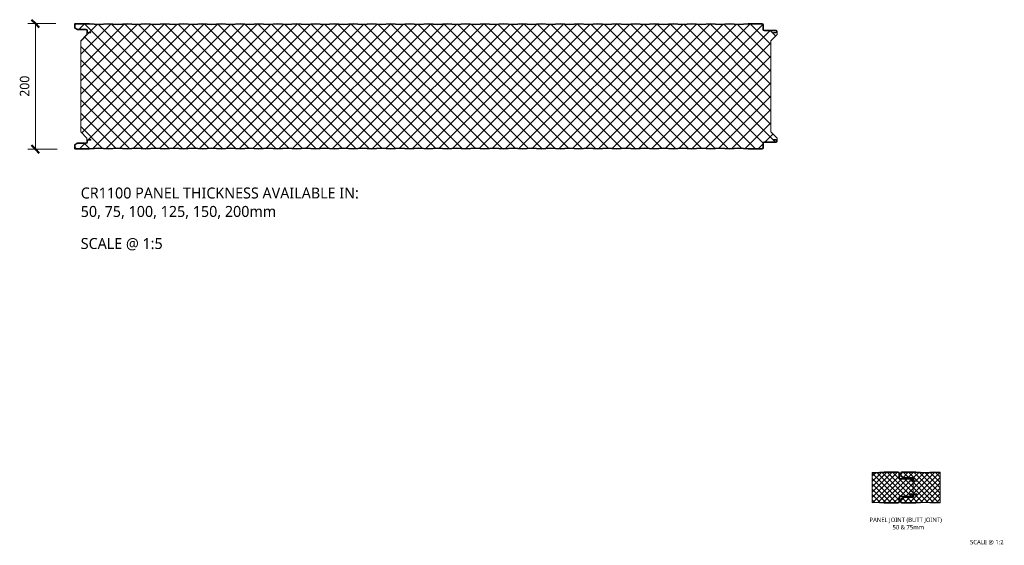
# Model space of a CAD drawing. Header units: millimetres. Extents: x 196 to 3485, y -270 to 1649.
# Tile 1 of 11: x 196 to 1765, y -270 to 568. Entities that reach past the tile are written whole.
import ezdxf

# ---------------------------------------------------------------- set-up
doc = ezdxf.new("R2010")
doc.units = ezdxf.units.MM
for name, color, linetype, lineweight in [('A-ANNO-DIMS', 211, 'Continuous', 9), ('A-ANNO-DIMS-5', 211, 'Continuous', 9), ('A-DETL-GENF', 92, 'Continuous', 13), ('G-ANNO-TEXT', 231, 'Continuous', 9)]:
    doc.layers.add(name, color=color, linetype=linetype, lineweight=lineweight)
doc.styles.add('Yu Gothic', font='Yu Gothic.ttf', dxfattribs={"height": 15})
doc.styles.add('Yu Gothic_1', font='Yu Gothic.ttf', dxfattribs={"height": 17.5})
doc.styles.add('Yu Gothic_2', font='Yu Gothic.ttf', dxfattribs={"height": 7})
doc.dimstyles.new('Diagonal', dxfattribs={"dimscale": 304.8, "dimtxt": 17.413553, "dimasz": 0.04101, "dimexe": 0.03937, "dimexo": 0.024606, "dimgap": 0.024606, "dimtad": 1, "dimdec": 0, "dimzin": 0, "dimdsep": 46, "dimtxsty": 'Yu Gothic', "dimblk1": 'OBLIQUE', "dimblk2": 'OBLIQUE', "dimsah": 1, "dimcen": 0.09, "dimazin": 0, "dimtfac": 1, "dimtdec": 4, "dimtix": 1, "dimtmove": 0, "dimatfit": 3, "dimfxl": 1, "dimtvp": 1, "dimtfill": 1, "dimtolj": 1, "dimtzin": 0, "dimarcsym": 2})
pattern_1 = [(45, (-186.326, 203.047), (-4.24264, 4.24264), []), (135, (-186.326, 203.047), (-4.24264, -4.24264), [])]

# ---------------------------------------------------------------- blocks, each defined once
blk = doc.blocks.new('CR 1100 - SATINLINE - SATINLINE - CR 1100 200mm - SATINLINE - SATINLINE-4331298-15 PANEL SIZE AND PROFILE Copy 1 Copy 2 Copy 1 Copy 1 Copy 2 Copy 1 Copy 1 Copy 1 Copy 3')
at = {"layer": 'A-DETL-GENF'}
h = blk.add_hatch(color=256, dxfattribs=at)
h.paths.add_polyline_path([(624, 0), (639, 1), (654, 0), (669, 1), (684, 0), (699, 1), (714, 0), (729, 1), (744, 0), (759, 1), (774, 0), (789, 1), (804, 0), (819, 1), (834, 0), (849, 1), (864, 0), (879, 1), (894, 0), (909, 1), (924, 0), (939, 1), (954, 0), (969, 1), (984, 0), (999.3, 1), (1014, 0), (1029, 1), (1044, 0), (1059, 1), (1073.9, 0), (1096.2, 0), (1096.7, 0.1), (1097.1, 0.2), (1097.5, 0.5), (1097.8, 0.9), (1097.9, 1.3), (1098, 1.8), (1098, 9.6), (1098.2, 9.9), (1098.4, 10.1), (1098.6, 10.3), (1098.9, 10.5), (1099.2, 10.5), (1118.2, 10.5), (1118.7, 10.6), (1119.1, 10.7), (1119.5, 11), (1119.8, 11.4), (1119.9, 11.8), (1120, 12.3), (1120, 13.2), (1119.9, 13.7), (1119.8, 14.1), (1119.3, 14.6), (1119.1, 14.8), (1118.7, 14.9), (1118.2, 15), (1114, 15), (1114, 14), (1118.4, 14), (1118.8, 13.8), (1119, 13.4), (1119, 13.2), (1119, 12.1), (1118.8, 11.7), (1118.4, 11.5), (1118.2, 11.5), (1099.2, 11.5), (1098.6, 11.4), (1098.1, 11.2), (1097.6, 10.9), (1097.3, 10.4), (1097.1, 9.9), (1097, 9.3), (1097, 1.6), (1096.8, 1.2), (1096.4, 1), (1096.2, 1), (1073.9, 1), (1059, 2), (1044, 1), (1029, 2), (1014, 1), (999, 2), (984, 1), (969, 2), (954, 1), (939, 2), (924, 1), (909, 2), (894, 1), (879, 2), (864, 1), (849, 2), (834, 1), (819, 2), (804, 1), (789, 2), (774, 1), (759, 2), (744, 1), (729, 2), (714, 1), (699, 2), (684, 1), (669, 2), (654, 1), (639, 2), (624, 1), (609, 2), (594, 1), (579, 2), (564, 1), (549, 2), (534, 1), (519, 2), (504, 1), (489, 2), (474, 1), (459, 2), (444, 1), (429, 2), (414, 1), (399, 2), (384, 1), (369, 2), (354, 1), (339, 2), (324, 1), (309, 2), (294, 1), (279, 2), (264, 1), (249, 2), (234, 1), (219, 2), (204, 1), (189, 2), (174, 1), (159, 2), (144, 1), (129, 2), (114, 1), (99, 2), (84, 1), (69, 2), (54, 1), (39, 2), (24.1, 1), (1.5, 1.1), (1.2, 1.3), (1, 1.6), (1, 1.8), (1, 6.2), (1.2, 6.5), (1.4, 6.7), (5.5, 9), (18.8, 9), (19.4, 9.1), (19.9, 9.3), (20.4, 9.6), (20.7, 10.1), (20.9, 10.6), (21, 11.2), (21, 13.4), (21.2, 13.8), (21.6, 14), (21.8, 14), (26, 14), (26, 15), (21.8, 15), (21.3, 14.9), (20.9, 14.8), (20.5, 14.5), (20.2, 14.1), (20.1, 13.7), (20, 13.2), (20, 10.9), (19.8, 10.6), (19.6, 10.4), (19.4, 10.2), (19.1, 10), (18.8, 10), (5.7, 10), (5.2, 9.9), (4.8, 9.8), (0.9, 7.5), (0.5, 7.2), (0.2, 6.9), (0.1, 6.4), (0, 5.6), (0, 1.4), (0.2, 1), (0.4, 0.6), (0.7, 0.3), (1.1, 0.1), (1.5, 0), (1.9, 0), (24.1, 0), (39, 1), (54, 0), (69, 1), (84, 0), (99, 1), (114, 0), (129, 1), (144, 0), (159, 1), (174, 0), (189, 1), (204, 0), (219, 1), (234, 0), (249, 1), (264, 0), (279, 1), (294, 0), (309, 1), (324, 0), (339, 1), (354, 0), (369, 1), (384, 0), (399, 1), (414, 0), (429, 1), (444, 0), (459, 1), (474, 0), (489, 1), (504, 0), (519, 1), (534, 0), (549, 1), (564, 0), (579, 1), (594, 0), (609, 1)])
h.paths.add_polyline_path([(1118.2, 185), (1118.7, 185.1), (1119.1, 185.2), (1119.5, 185.5), (1119.8, 186.1), (1119.9, 186.3), (1120, 186.8), (1120, 187.7), (1119.9, 188.2), (1119.8, 188.6), (1119.5, 189), (1119.1, 189.3), (1118.7, 189.4), (1118.2, 189.5), (1098.9, 189.5), (1098.6, 189.7), (1098.4, 189.9), (1098.2, 190.1), (1098, 190.4), (1098, 190.7), (1098, 198.2), (1097.9, 198.7), (1097.8, 199.1), (1097.5, 199.5), (1097.1, 199.8), (1096.7, 199.9), (1096.2, 200), (1073.9, 200), (1059, 199), (1044, 200), (1029, 199), (1014, 200), (999, 199), (984, 200), (969, 199), (954, 200), (939, 199), (924, 200), (909, 199), (894, 200), (879, 199), (864, 200), (849, 199), (834, 200), (819, 199), (804, 200), (789, 199), (774, 200), (759, 199), (744, 200), (729, 199), (714, 200), (699, 199), (684, 200), (669, 199), (654, 200), (639, 199), (624, 200), (609, 199), (594, 200), (579, 199), (564, 200), (549, 199), (534, 200), (519, 199), (504, 200), (489, 199), (474, 200), (459, 199), (444, 200), (429, 199), (414, 200), (399, 199), (384, 200), (369, 199), (354, 200), (339, 199), (324, 200), (309, 199), (294, 200), (279, 199), (264, 200), (249, 199), (234, 200), (219, 199), (204, 200), (189, 199), (174, 200), (159, 199), (144, 200), (129, 199), (114, 200), (99, 199), (84, 200), (69, 199), (54, 200), (39, 199), (24.1, 200), (1.5, 200), (1.1, 199.9), (0.7, 199.7), (0.4, 199.4), (0.2, 199), (0, 198.6), (0, 198.2), (0, 194), (0.1, 193.6), (0.2, 193.1), (0.5, 192.8), (0.9, 192.5), (4.8, 190.2), (5.2, 190.1), (5.7, 190), (19.1, 190), (19.4, 189.8), (19.6, 189.6), (19.8, 189.4), (20, 189.1), (20, 188.8), (20, 186.8), (20.1, 186.3), (20.2, 185.9), (20.5, 185.5), (20.9, 185.2), (21.3, 185.1), (21.8, 185), (26, 185), (26, 186), (21.6, 186), (21.2, 186.2), (21, 186.6), (21, 186.8), (21, 188.8), (20.9, 189.4), (20.7, 189.9), (20.4, 190.4), (19.9, 190.7), (19.4, 190.9), (18.8, 191), (5.5, 191), (1.2, 193.5), (1, 193.8), (1, 194), (1, 198.4), (1.2, 198.7), (1.5, 198.9), (1.9, 199), (24.1, 199), (39, 198), (54, 199), (69, 198), (84, 199), (99, 198), (114, 199), (129, 198), (144, 199), (159, 198), (174, 199), (189, 198), (204, 199), (219, 198), (234, 199), (249, 198), (264, 199), (279, 198), (294, 199), (309, 198), (324, 199), (339, 198), (354, 199), (369, 198), (384, 199), (399, 198), (414, 199), (429, 198), (444, 199), (459, 198), (474, 199), (489, 198), (504, 199), (519, 198), (534, 199), (549, 198), (564, 199), (579, 198), (594, 199), (609, 198), (624, 199), (639, 198), (654, 199), (669, 198), (684, 199), (699, 198), (714, 199), (729, 198), (744, 199), (759, 198), (774, 199), (789, 198), (804, 199), (819, 198), (834, 199), (849, 198), (864, 199), (879, 198), (894, 199), (909, 198), (924, 199), (939, 198), (954, 199), (969, 198), (984, 199), (999.3, 198), (1014, 199), (1029, 198), (1044, 199), (1059, 198), (1073.9, 199), (1096.4, 199), (1096.8, 198.8), (1097, 198.4), (1097, 198.2), (1097, 190.7), (1097.1, 190.1), (1097.3, 189.6), (1097.6, 189.1), (1098.1, 188.8), (1098.6, 188.6), (1099.2, 188.5), (1118.4, 188.5), (1118.8, 188.3), (1119, 187.9), (1119, 187.7), (1119, 186.6), (1118.8, 186.2), (1118.4, 186), (1118.2, 186), (1114, 186), (1114, 185)])
h = blk.add_hatch(dxfattribs=at)
h.set_pattern_fill('FP_6', color=256, style=0, pattern_type=2)
h.set_pattern_definition([(45, (-283.583, -361.559), (-10.6066, 10.6066), []), (135, (-283.583, -361.559), (-10.6066, -10.6066), [])])
h.paths.add_polyline_path([(144, 1), (159, 2), (174.1, 1), (189, 2), (204.2, 1), (219, 2), (234.2, 1), (249, 2), (264.1, 1), (279, 2), (294.1, 1), (309, 2), (324.1, 1), (339, 2), (354.2, 1), (369, 2), (384.1, 1), (399, 2), (414.1, 1), (429, 2), (444.2, 1), (459, 2), (474.2, 1), (489, 2), (504.1, 1), (519, 2), (534.2, 1), (549, 2), (564.2, 1), (579, 2), (594.2, 1), (609, 2), (624.1, 1), (639, 2), (654.2, 1), (669, 2), (684.1, 1), (699, 2), (714.1, 1), (729, 2), (744.1, 1), (759, 2), (774.1, 1), (789, 2), (804.2, 1), (819, 2), (834.2, 1), (849, 2), (864.1, 1), (879, 2), (894.1, 1), (909, 2), (924.2, 1), (939, 2), (954.2, 1), (969, 2), (984.1, 1), (999.3, 2), (1014.2, 1), (1029, 2), (1044.1, 1), (1059, 2), (1073.9, 1), (1096.4, 1), (1096.8, 1.2), (1096.9, 1.4), (1097, 1.8), (1097, 9.6), (1097.1, 9.9), (1097.3, 10.4), (1097.6, 10.9), (1098.1, 11.2), (1098.6, 11.4), (1099.2, 11.5), (1118.4, 11.5), (1118.8, 11.7), (1118.9, 11.9), (1119, 12.3), (1118.9, 13.4), (1118.8, 13.7), (1118.6, 13.9), (1118.2, 14), (1114, 14), (1114, 15), (1118.6, 14.9), (1118.8, 14.9), (1119.2, 14.7), (1119.5, 14.5), (1119.8, 14), (1120, 13.4), (1120, 13.7), (1120, 17.6), (1110, 27.6), (1110, 172.7), (1120, 182.6), (1120, 186.6), (1119.9, 186.3), (1119.8, 185.9), (1119.5, 185.5), (1119.1, 185.2), (1118.6, 185.1), (1118.2, 185), (1114, 185), (1114, 186), (1118.4, 186), (1118.8, 186.2), (1118.9, 186.4), (1119, 186.8), (1118.9, 187.9), (1118.9, 188.1), (1118.6, 188.4), (1118.2, 188.5), (1098.9, 188.5), (1098.6, 188.6), (1098.1, 188.8), (1097.6, 189.1), (1097.3, 189.6), (1097.1, 190.1), (1097, 190.7), (1096.9, 198.4), (1096.8, 198.7), (1096.6, 198.9), (1096.2, 199), (1073.8, 199), (1059, 198), (1043.8, 199), (1029, 198), (1013.9, 199), (999, 198), (983.9, 199), (969, 198), (953.9, 199), (939, 198), (923.8, 199), (909, 198), (893.9, 199), (879, 198), (863.8, 199), (849, 198), (833.9, 199), (819, 198), (803.9, 199), (789, 198), (773.8, 199), (759, 198), (743.8, 199), (729, 198), (713.8, 199), (699, 198), (683.8, 199), (669, 198), (653.8, 199), (639, 198), (623.8, 199), (609, 198), (593.9, 199), (579, 198), (563.9, 199), (549, 198), (533.8, 199), (519, 198), (503.8, 199), (489, 198), (473.8, 199), (459, 198), (443.8, 199), (429, 198), (413.8, 199), (399, 198), (383.9, 199), (369, 198), (353.9, 199), (339, 198), (323.8, 199), (309, 198), (293.8, 199), (279, 198), (263.8, 199), (249, 198), (233.9, 199), (219, 198), (203.8, 199), (189, 198), (173.9, 199), (159, 198), (143.8, 199), (129, 198), (113.8, 199), (99, 198), (83.9, 199), (69, 198), (53.9, 199), (39, 198), (24.1, 199), (1.5, 198.9), (1.2, 198.7), (1.1, 198.6), (1, 198.2), (1.1, 193.8), (1.1, 193.6), (1.4, 193.3), (5.5, 191), (19.1, 191), (19.4, 190.9), (19.9, 190.7), (20.4, 190.4), (20.7, 189.9), (20.9, 189.4), (21, 188.8), (21.1, 186.6), (21.2, 186.3), (21.4, 186.1), (21.8, 186), (26, 186), (26, 185), (21.4, 185.1), (21.2, 185.1), (20.9, 185.2), (20.5, 185.5), (20.2, 186.1), (20.1, 186.3), (20, 186.6), (20, 182.6), (10, 172.7), (10, 27.6), (20, 17.6), (20, 13.4), (20.1, 13.7), (20.2, 14.1), (20.7, 14.6), (20.9, 14.8), (21.4, 14.9), (21.8, 15), (26, 15), (26, 14), (21.6, 14), (21.2, 13.8), (21.1, 13.6), (21, 13.2), (21, 10.9), (20.9, 10.6), (20.6, 10), (20.4, 9.6), (19.9, 9.3), (19.4, 9.1), (18.8, 9), (5.5, 9), (1.2, 6.5), (1.1, 6.4), (1, 6), (1, 1.6), (1.1, 1.4), (1.3, 1.1), (1.7, 1), (1.9, 1), (24.1, 1), (39, 2), (54.1, 1), (69, 2), (84.2, 1), (99, 2), (114.2, 1), (129, 2), (143.9, 1)])
for p, q in [((0, 198.2), (0, 194)), ((0.9, 192.5), (4.8, 190.2)), ((1, 194), (1, 198.2)), ((5.5, 191), (1.4, 193.3)), ((24.1, 200), (1.9, 200)), ((1.9, 199), (24.1, 199)), ((18.8, 191), (5.5, 191)), ((5.7, 190), (18.8, 190)), ((20, 188.8), (20, 186.8)), ((21, 186.8), (21, 188.8)), ((39, 199), (24.1, 200)), ((24.1, 199), (39, 198)), ((54, 200), (39, 199)), ((39, 198), (54, 199)), ((69, 199), (54, 200)), ((54, 199), (69, 198)), ((84, 200), (69, 199)), ((69, 198), (84, 199)), ((99, 199), (84, 200)), ((84, 199), (99, 198)), ((114, 200), (99, 199)), ((99, 198), (114, 199)), ((129, 199), (114, 200)), ((114, 199), (129, 198)), ((144, 200), (129, 199)), ((129, 198), (144, 199)), ((159, 199), (144, 200)), ((144, 199), (159, 198)), ((174, 200), (159, 199)), ((159, 198), (174, 199)), ((189, 199), (174, 200)), ((174, 199), (189, 198)), ((204, 200), (189, 199)), ((189, 198), (204, 199)), ((219, 199), (204, 200)), ((204, 199), (219, 198)), ((234, 200), (219, 199)), ((219, 198), (234, 199)), ((249, 199), (234, 200)), ((234, 199), (249, 198)), ((264, 200), (249, 199)), ((249, 198), (264, 199)), ((279, 199), (264, 200)), ((264, 199), (279, 198)), ((294, 200), (279, 199)), ((279, 198), (294, 199)), ((309, 199), (294, 200)), ((294, 199), (309, 198)), ((324, 200), (309, 199)), ((309, 198), (324, 199)), ((339, 199), (324, 200)), ((324, 199), (339, 198)), ((354, 200), (339, 199)), ((339, 198), (354, 199)), ((369, 199), (354, 200)), ((354, 199), (369, 198)), ((384, 200), (369, 199)), ((369, 198), (384, 199)), ((399, 199), (384, 200)), ((384, 199), (399, 198)), ((414, 200), (399, 199)), ((399, 198), (414, 199)), ((429, 199), (414, 200)), ((414, 199), (429, 198)), ((444, 200), (429, 199)), ((429, 198), (444, 199)), ((459, 199), (444, 200)), ((444, 199), (459, 198)), ((474, 200), (459, 199)), ((459, 198), (474, 199)), ((489, 199), (474, 200)), ((474, 199), (489, 198)), ((504, 200), (489, 199)), ((489, 198), (504, 199)), ((519, 199), (504, 200)), ((504, 199), (519, 198)), ((534, 200), (519, 199)), ((519, 198), (534, 199)), ((549, 199), (534, 200)), ((534, 199), (549, 198)), ((564, 200), (549, 199)), ((549, 198), (564, 199)), ((579, 199), (564, 200)), ((564, 199), (579, 198)), ((594, 200), (579, 199)), ((579, 198), (594, 199)), ((609, 199), (594, 200)), ((594, 199), (609, 198)), ((624, 200), (609, 199)), ((609, 198), (624, 199)), ((639, 199), (624, 200)), ((624, 199), (639, 198)), ((654, 200), (639, 199)), ((639, 198), (654, 199)), ((669, 199), (654, 200)), ((654, 199), (669, 198)), ((684, 200), (669, 199)), ((669, 198), (684, 199)), ((699, 199), (684, 200)), ((684, 199), (699, 198)), ((714, 200), (699, 199)), ((699, 198), (714, 199)), ((729, 199), (714, 200)), ((714, 199), (729, 198)), ((744, 200), (729, 199)), ((729, 198), (744, 199)), ((759, 199), (744, 200)), ((744, 199), (759, 198)), ((774, 200), (759, 199)), ((759, 198), (774, 199)), ((789, 199), (774, 200)), ((774, 199), (789, 198)), ((804, 200), (789, 199)), ((789, 198), (804, 199)), ((819, 199), (804, 200)), ((804, 199), (819, 198)), ((834, 200), (819, 199)), ((819, 198), (834, 199)), ((849, 199), (834, 200)), ((834, 199), (849, 198)), ((864, 200), (849, 199)), ((849, 198), (864, 199)), ((879, 199), (864, 200)), ((864, 199), (879, 198)), ((894, 200), (879, 199)), ((879, 198), (894, 199)), ((909, 199), (894, 200)), ((894, 199), (909, 198)), ((924, 200), (909, 199)), ((909, 198), (924, 199)), ((939, 199), (924, 200)), ((924, 199), (939, 198)), ((954, 200), (939, 199)), ((939, 198), (954, 199)), ((969, 199), (954, 200)), ((954, 199), (969, 198)), ((984, 200), (969, 199)), ((969, 198), (984, 199)), ((999, 199), (984, 200)), ((984, 199), (999, 198)), ((1014, 200), (999, 199)), ((999, 198), (1014, 199)), ((1029, 199), (1014, 200)), ((1014, 199), (1029, 198)), ((1044, 200), (1029, 199)), ((1029, 198), (1044, 199)), ((1059, 199), (1044, 200)), ((1044, 199), (1059, 198)), ((1073.9, 200), (1059, 199)), ((1059, 198), (1073.9, 199)), ((1096.2, 200), (1073.9, 200)), ((1073.9, 199), (1096.2, 199)), ((1097, 198.2), (1097, 190.7)), ((1098, 190.7), (1098, 198.2)), ((1118.2, 189.5), (1099.2, 189.5)), ((1099.2, 188.5), (1118.2, 188.5)), ((20, 182.6), (10, 172.7)), ((10, 172.7), (10, 27.6)), ((20, 186.8), (20, 182.6)), ((26, 186), (21.8, 186)), ((21.8, 185), (26, 185)), ((26, 185), (26, 186)), ((1110, 172.7), (1120, 182.6)), ((1110, 27.6), (1110, 172.7)), ((1118.2, 186), (1114, 186)), ((1114, 186), (1114, 185)), ((1114, 185), (1118.2, 185)), ((1119, 187.7), (1119, 186.8)), ((1120, 186.8), (1120, 187.7)), ((1120, 182.6), (1120, 186.8)), ((10, 27.6), (20, 17.6)), ((20, 17.6), (20, 13.2)), ((1120, 17.6), (1110, 27.6)), ((1120, 13.2), (1120, 17.6)), ((0, 6), (0, 1.8)), ((4.8, 9.8), (0.9, 7.5)), ((1, 1.8), (1, 6)), ((1.4, 6.7), (5.5, 9)), ((24.1, 1), (1.9, 1)), ((1.9, 0), (24.1, 0)), ((5.5, 9), (18.8, 9)), ((18.8, 10), (5.7, 10)), ((20, 13.2), (20, 11.2)), ((21, 11.2), (21, 13.2)), ((26, 15), (21.8, 15)), ((21.8, 14), (26, 14)), ((39, 2), (24.1, 1)), ((24.1, 0), (39, 1)), ((26, 14), (26, 15)), ((54, 1), (39, 2)), ((39, 1), (54, 0)), ((69, 2), (54, 1)), ((54, 0), (69, 1)), ((84, 1), (69, 2)), ((69, 1), (84, 0)), ((99, 2), (84, 1)), ((84, 0), (99, 1)), ((114, 1), (99, 2)), ((99, 1), (114, 0)), ((129, 2), (114, 1)), ((114, 0), (129, 1)), ((144, 1), (129, 2)), ((129, 1), (144, 0)), ((159, 2), (144, 1)), ((144, 0), (159, 1)), ((174, 1), (159, 2)), ((159, 1), (174, 0)), ((189, 2), (174, 1)), ((174, 0), (189, 1)), ((204, 1), (189, 2)), ((189, 1), (204, 0)), ((219, 2), (204, 1)), ((204, 0), (219, 1)), ((234, 1), (219, 2)), ((219, 1), (234, 0)), ((249, 2), (234, 1)), ((234, 0), (249, 1)), ((264, 1), (249, 2)), ((249, 1), (264, 0)), ((279, 2), (264, 1)), ((264, 0), (279, 1)), ((294, 1), (279, 2)), ((279, 1), (294, 0)), ((309, 2), (294, 1)), ((294, 0), (309, 1)), ((324, 1), (309, 2)), ((309, 1), (324, 0)), ((339, 2), (324, 1)), ((324, 0), (339, 1)), ((354, 1), (339, 2)), ((339, 1), (354, 0)), ((369, 2), (354, 1)), ((354, 0), (369, 1)), ((384, 1), (369, 2)), ((369, 1), (384, 0)), ((399, 2), (384, 1)), ((384, 0), (399, 1)), ((414, 1), (399, 2)), ((399, 1), (414, 0)), ((429, 2), (414, 1)), ((414, 0), (429, 1)), ((444, 1), (429, 2)), ((429, 1), (444, 0)), ((459, 2), (444, 1)), ((444, 0), (459, 1)), ((474, 1), (459, 2)), ((459, 1), (474, 0)), ((489, 2), (474, 1)), ((474, 0), (489, 1)), ((504, 1), (489, 2)), ((489, 1), (504, 0)), ((519, 2), (504, 1)), ((504, 0), (519, 1)), ((534, 1), (519, 2)), ((519, 1), (534, 0)), ((549, 2), (534, 1)), ((534, 0), (549, 1)), ((564, 1), (549, 2)), ((549, 1), (564, 0)), ((579, 2), (564, 1)), ((564, 0), (579, 1)), ((594, 1), (579, 2)), ((579, 1), (594, 0)), ((609, 2), (594, 1)), ((594, 0), (609, 1)), ((624, 1), (609, 2)), ((609, 1), (624, 0)), ((639, 2), (624, 1)), ((624, 0), (639, 1)), ((654, 1), (639, 2)), ((639, 1), (654, 0)), ((669, 2), (654, 1)), ((654, 0), (669, 1)), ((684, 1), (669, 2)), ((669, 1), (684, 0)), ((699, 2), (684, 1)), ((684, 0), (699, 1)), ((714, 1), (699, 2)), ((699, 1), (714, 0)), ((729, 2), (714, 1)), ((714, 0), (729, 1)), ((744, 1), (729, 2)), ((729, 1), (744, 0)), ((759, 2), (744, 1)), ((744, 0), (759, 1)), ((774, 1), (759, 2)), ((759, 1), (774, 0)), ((789, 2), (774, 1)), ((774, 0), (789, 1)), ((804, 1), (789, 2)), ((789, 1), (804, 0)), ((819, 2), (804, 1)), ((804, 0), (819, 1)), ((834, 1), (819, 2)), ((819, 1), (834, 0)), ((849, 2), (834, 1)), ((834, 0), (849, 1)), ((864, 1), (849, 2)), ((849, 1), (864, 0)), ((879, 2), (864, 1)), ((864, 0), (879, 1)), ((894, 1), (879, 2)), ((879, 1), (894, 0)), ((909, 2), (894, 1)), ((894, 0), (909, 1)), ((924, 1), (909, 2)), ((909, 1), (924, 0)), ((939, 2), (924, 1)), ((924, 0), (939, 1)), ((954, 1), (939, 2)), ((939, 1), (954, 0)), ((969, 2), (954, 1)), ((954, 0), (969, 1)), ((984, 1), (969, 2)), ((969, 1), (984, 0)), ((999, 2), (984, 1)), ((984, 0), (999, 1)), ((1014, 1), (999, 2)), ((999, 1), (1014, 0)), ((1029, 2), (1014, 1)), ((1014, 0), (1029, 1)), ((1044, 1), (1029, 2)), ((1029, 1), (1044, 0)), ((1059, 2), (1044, 1)), ((1044, 0), (1059, 1)), ((1073.9, 1), (1059, 2)), ((1059, 1), (1073.9, 0)), ((1096.2, 1), (1073.9, 1)), ((1073.9, 0), (1096.2, 0)), ((1097, 9.3), (1097, 1.8)), ((1098, 1.8), (1098, 9.3)), ((1118.2, 11.5), (1099.2, 11.5)), ((1099.2, 10.5), (1118.2, 10.5)), ((1118.2, 15), (1114, 15)), ((1114, 15), (1114, 14)), ((1114, 14), (1118.2, 14)), ((1119, 13.2), (1119, 12.3)), ((1120, 12.3), (1120, 13.2))]:
    blk.add_line(p, q, dxfattribs=at)
for centre, radius, start, end in [((1.8, 198.2), 1.8, 85.8468, 180), ((1.8, 194), 1.8, 180, 240), ((1.8, 198.2), 0.8, 83.7686, 180), ((1.8, 194), 0.8, 180, 240), ((5.7, 191.8), 1.8, 240, 270), ((18.8, 188.8), 2.2, 360, 90), ((18.8, 188.8), 1.2, 0, 90), ((1096.2, 198.2), 1.8, 360, 90), ((1096.2, 198.2), 0.8, 0, 90), ((1099.2, 190.7), 2.2, 180, 270), ((1099.2, 190.7), 1.2, 180, 270), ((1118.2, 187.7), 1.8, 360, 90), ((1118.2, 187.7), 0.8, 360, 90), ((21.8, 186.8), 1.8, 180, 270), ((21.8, 186.8), 0.8, 180, 270), ((1118.2, 186.8), 0.8, 270, 0), ((1118.2, 186.8), 1.8, 270, 360), ((1.8, 6), 1.8, 120, 180), ((1.8, 1.8), 1.8, 180, 274.1532), ((1.8, 6), 0.8, 120, 180), ((1.8, 1.8), 0.8, 180, 276.2314), ((5.7, 8.2), 1.8, 90, 120), ((18.8, 11.2), 1.2, 270, 0), ((18.8, 11.2), 2.2, 270, 360), ((21.8, 13.2), 1.8, 90, 180), ((21.8, 13.2), 0.8, 90, 180), ((1096.2, 1.8), 1.8, 270, 0), ((1096.2, 1.8), 0.8, 270, 0), ((1099.2, 9.3), 2.2, 90, 180), ((1099.2, 9.3), 1.2, 90, 180), ((1118.2, 13.2), 1.8, 360, 90), ((1118.2, 13.2), 0.8, 360, 90), ((1118.2, 12.3), 1.8, 270, 0), ((1118.2, 12.3), 0.8, 270, 0), ((1118.2, 13.2), 1.8, 74.9349, 77.1376), ((1118.2, 13.2), 1.8, 59.8024, 64.2752), ((1118.2, 13.2), 1.8, 38.5504, 51.4128), ((1118.2, 13.2), 1.8, 25.688, 30.1982), ((1118.2, 13.2), 1.8, 12.8256, 15.0659)]:
    blk.add_arc(centre, radius, start, end, dxfattribs=at)
blk = doc.blocks.new('CR 1100 - SATINLINE - SATINLINE - CR 1100 50mm - JOINT - SATINLINE - SATINLINE-4331284-15 PANEL SIZE AND PROFILE Copy 1 Copy 1 Copy 1 Copy 1 Copy 1 Copy 2 Copy 1 Copy 1 Copy 1 Copy 3')
at = {"layer": 'A-DETL-GENF'}
h = blk.add_hatch(color=256, dxfattribs=at)
h.paths.add_polyline_path([(41.5, 0), (42, 0), (42.4, 0.2), (42.8, 0.5), (43.1, 0.9), (43.3, 1.3), (43.3, 1.8), (43.3, 9.3), (43.4, 9.6), (43.5, 9.9), (43.7, 10.1), (44, 10.3), (44.2, 10.4), (44.5, 10.5), (63.5, 10.5), (64, 10.5), (64.4, 10.7), (64.8, 11), (65.1, 11.4), (65.3, 11.9), (65.3, 12.3), (65.3, 13.3), (65.3, 13.6), (65.1, 14.1), (64.8, 14.4), (64.4, 14.7), (64, 14.9), (63.5, 15), (59.3, 15), (59.3, 14), (63.5, 14), (63.8, 13.9), (63.9, 13.9), (64.2, 13.7), (64.2, 13.6), (64.3, 13.4), (64.3, 13.2), (64.3, 12.3), (64.3, 12.1), (64.2, 11.9), (64.1, 11.7), (63.9, 11.6), (63.8, 11.5), (63.5, 11.5), (44.5, 11.5), (44, 11.4), (43.4, 11.2), (43, 10.8), (42.6, 10.4), (42.4, 9.8), (42.3, 9.3), (42.3, 1.8), (42.3, 1.6), (42.2, 1.4), (42.1, 1.2), (41.9, 1.1), (41.8, 1), (41.5, 1), (19.2, 1), (4.3, 2), (0, 1.7), (0, 0.7), (4.4, 1), (19.2, 0), (41.5, 0)])
h.paths.add_polyline_path([(63.5, 35), (64, 35), (64.4, 35.2), (64.8, 35.5), (65.1, 35.9), (65.3, 36.3), (65.3, 36.8), (65.3, 37.7), (65.3, 38.1), (65.1, 38.6), (64.8, 38.9), (64.4, 39.2), (64, 39.4), (63.5, 39.5), (44.5, 39.5), (44.2, 39.5), (43.9, 39.6), (43.7, 39.8), (43.5, 40.1), (43.4, 40.4), (43.3, 40.7), (43.3, 48.2), (43.3, 48.6), (43.1, 49.1), (42.8, 49.4), (42.4, 49.7), (42, 49.9), (41.5, 50), (19.2, 50), (4.3, 49), (0, 49.3), (0, 48.3), (4.3, 48), (19.2, 49), (41.5, 49), (41.8, 48.9), (41.9, 48.9), (42.1, 48.7), (42.2, 48.6), (42.3, 48.4), (42.3, 48.2), (42.3, 40.7), (42.4, 40.1), (42.6, 39.6), (43, 39.1), (43.4, 38.8), (44, 38.5), (44.5, 38.5), (63.5, 38.5), (63.8, 38.4), (63.9, 38.4), (64.2, 38.2), (64.2, 38.1), (64.3, 37.9), (64.3, 37.7), (64.3, 36.8), (64.3, 36.5), (64.2, 36.4), (64.1, 36.2), (63.9, 36.1), (63.8, 36), (63.5, 36), (59.3, 36), (59.3, 35)])
h = blk.add_hatch(dxfattribs=at)
h.set_pattern_fill('FP_7', color=256, style=0, pattern_type=2)
h.set_pattern_definition(pattern_1)
h.paths.add_polyline_path([(41.5, 1), (41.5, 1), (41.8, 1), (41.9, 1.1), (42.1, 1.2), (42.2, 1.4), (42.3, 1.6), (42.3, 1.8), (42.3, 9.3), (42.4, 9.8), (42.6, 10.4), (43, 10.8), (43.4, 11.2), (44, 11.4), (44.5, 11.5), (63.5, 11.5), (63.8, 11.5), (63.9, 11.6), (64.2, 11.8), (64.2, 11.9), (64.3, 12.1), (64.3, 12.3), (64.3, 13.2), (64.3, 13.4), (64.2, 13.6), (64.1, 13.7), (63.9, 13.9), (63.8, 13.9), (63.5, 14), (59.3, 14), (59.3, 15), (63.5, 15), (64, 14.9), (64.4, 14.7), (64.8, 14.4), (65.1, 14.1), (65.3, 13.6), (65.3, 13.2), (65.3, 36.8), (65.3, 36.3), (65.1, 35.9), (64.8, 35.5), (64.4, 35.2), (64, 35), (63.5, 35), (59.3, 35), (59.3, 36), (63.5, 36), (63.8, 36), (63.9, 36.1), (64.2, 36.3), (64.2, 36.4), (64.3, 36.6), (64.3, 36.8), (64.3, 37.7), (64.3, 37.9), (64.2, 38.1), (64.1, 38.2), (63.9, 38.4), (63.8, 38.4), (63.5, 38.5), (44.5, 38.5), (44, 38.5), (43.4, 38.8), (43, 39.1), (42.6, 39.6), (42.4, 40.1), (42.3, 40.7), (42.3, 48.2), (42.3, 48.4), (42.2, 48.6), (42.1, 48.7), (41.9, 48.9), (41.8, 48.9), (41.5, 49), (19.2, 49), (4.3, 48), (0.1, 48.2), (0.1, 1.7), (4.3, 2), (19.2, 1), (33.9, 1)])
h = blk.add_hatch(color=256, dxfattribs=at)
h.paths.add_polyline_path([(99.3, 0), (108.2, 0.6), (108.2, 1.6), (99.3, 1), (84.3, 2), (69.5, 1), (47, 1), (46.8, 1), (46.7, 1.1), (46.5, 1.3), (46.4, 1.4), (46.4, 1.6), (46.3, 1.8), (46.3, 6), (46.4, 6.2), (46.5, 6.4), (46.6, 6.5), (46.8, 6.7), (50.8, 9), (64.2, 9), (64.7, 9.1), (65.2, 9.3), (65.7, 9.6), (66.1, 10.1), (66.3, 10.6), (66.3, 11.2), (66.4, 13.4), (66.4, 13.4), (66.5, 13.6), (66.6, 13.8), (66.8, 13.9), (66.9, 14), (67.2, 14), (71.3, 14), (71.3, 15), (67.1, 15), (66.7, 14.9), (66.2, 14.7), (65.9, 14.4), (65.6, 14.1), (65.4, 13.6), (65.3, 13.2), (65.3, 11.2), (65.3, 10.9), (65.2, 10.6), (65, 10.4), (64.7, 10.1), (64.5, 10), (64.1, 10), (51, 10), (50.6, 9.9), (50.1, 9.8), (46.2, 7.5), (45.9, 7.2), (45.6, 6.9), (45.4, 6.4), (45.3, 6), (45.4, 1.8), (45.4, 1.4), (45.5, 1), (45.8, 0.6), (46.1, 0.3), (46.5, 0.1), (46.9, 0), (47.3, 0), (69.8, 0), (84.3, 1), (94.4, 0.3)])
h.paths.add_polyline_path([(69.5, 35), (71.3, 35), (71.3, 36), (67.1, 36), (66.9, 36), (66.7, 36.1), (66.6, 36.2), (66.4, 36.4), (66.4, 36.6), (66.3, 36.8), (66.3, 38.8), (66.3, 39.4), (66, 39.9), (65.7, 40.3), (65.2, 40.7), (64.7, 40.9), (64.1, 41), (50.8, 41), (46.7, 43.3), (46.6, 43.5), (46.4, 43.6), (46.4, 43.8), (46.3, 44), (46.4, 48.4), (46.5, 48.6), (46.5, 48.7), (46.7, 48.9), (46.9, 49), (47.1, 49), (49, 49), (69.5, 49), (84.4, 48), (99.4, 49), (108.2, 48.4), (108.2, 49.4), (99.3, 50), (84.3, 49), (69.3, 50), (46.9, 50), (46.5, 49.9), (46.1, 49.7), (45.8, 49.4), (45.5, 49), (45.4, 48.6), (45.3, 48.2), (45.4, 44), (45.4, 43.6), (45.6, 43.1), (45.9, 42.8), (46.3, 42.4), (50.1, 40.2), (50.6, 40.1), (51, 40), (64.2, 40), (64.5, 40), (64.7, 39.8), (65, 39.6), (65.2, 39.4), (65.3, 39.1), (65.3, 38.8), (65.4, 36.8), (65.4, 36.3), (65.6, 35.9), (65.9, 35.5), (66.3, 35.2), (66.7, 35.1), (67.1, 35), (68, 35)])
h = blk.add_hatch(dxfattribs=at)
h.set_pattern_fill('FP_7', color=256, style=0, pattern_type=2)
h.set_pattern_definition(pattern_1)
h.paths.add_polyline_path([(99.3, 1), (108.2, 1.6), (108.2, 48.4), (99.3, 49), (84.3, 48), (69.5, 49), (47, 49), (46.9, 48.9), (46.7, 48.8), (46.5, 48.7), (46.4, 48.5), (46.4, 48.4), (46.3, 48.2), (46.3, 44), (46.4, 43.8), (46.5, 43.6), (46.6, 43.4), (46.7, 43.3), (50.8, 41), (64.2, 41), (64.7, 40.9), (65.2, 40.7), (65.7, 40.3), (66.1, 39.9), (66.3, 39.3), (66.3, 38.8), (66.3, 36.8), (66.4, 36.5), (66.5, 36.4), (66.6, 36.2), (66.7, 36.1), (66.9, 36), (67.1, 36), (71.3, 36), (71.3, 35), (67.1, 35), (66.7, 35), (66.2, 35.2), (65.9, 35.5), (65.6, 35.9), (65.4, 36.3), (65.3, 36.8), (65.3, 13.2), (65.4, 13.6), (65.6, 14.1), (65.9, 14.4), (66.2, 14.7), (66.7, 14.9), (67.1, 15), (71.3, 15), (71.3, 14), (67.1, 14), (66.9, 13.9), (66.7, 13.9), (66.6, 13.7), (66.5, 13.6), (66.4, 13.4), (66.3, 13.2), (66.3, 11.2), (66.3, 10.6), (66.1, 10.1), (65.7, 9.6), (65.2, 9.3), (64.7, 9), (64.1, 9), (50.8, 9), (46.7, 6.6), (46.6, 6.5), (46.5, 6.3), (46.4, 6.1), (46.3, 5.9), (46.4, 1.6), (46.4, 1.4), (46.5, 1.2), (46.7, 1.1), (46.9, 1), (47, 1), (49, 1), (69.5, 1), (84.3, 2), (94.4, 1.3)])
for p, q in [((0, 49.3), (0, 48.3)), ((4.3, 49), (0, 49.3)), ((0, 48.3), (0.1, 48.2)), ((4.3, 48), (0.1, 48.2)), ((0.1, 48.2), (0.1, 1.7)), ((19.3, 50), (4.3, 49)), ((19.2, 49), (4.3, 48)), ((41.5, 49), (19.2, 49)), ((41.5, 50), (19.3, 50)), ((42.3, 40.7), (42.3, 48.2)), ((43.3, 40.7), (43.3, 48.2)), ((45.3, 48.2), (45.3, 44)), ((46.3, 48.2), (46.3, 44)), ((69.5, 49), (47.2, 49)), ((69.5, 50), (47.3, 50)), ((84.3, 49), (69.5, 50)), ((84.3, 48), (69.5, 49)), ((99.3, 50), (84.3, 49)), ((99.3, 49), (84.3, 48)), ((108.2, 49.4), (99.3, 50)), ((108.2, 48.4), (99.3, 49)), ((108.2, 48.4), (108.2, 49.4)), ((108.2, 1.6), (108.2, 48.4)), ((63.5, 39.5), (44.5, 39.5)), ((63.5, 38.5), (44.5, 38.5)), ((46.2, 42.5), (50.1, 40.2)), ((46.7, 43.3), (50.8, 41)), ((50.8, 41), (64.1, 41)), ((51, 40), (64.1, 40)), ((59.3, 35), (59.3, 36)), ((59.3, 36), (63.5, 36)), ((63.5, 35), (59.3, 35)), ((64.3, 36.8), (64.3, 37.7)), ((65.3, 38.8), (65.3, 37.7)), ((65.3, 36.8), (65.3, 37.7)), ((65.3, 13.2), (65.3, 36.8)), ((66.3, 38.8), (66.3, 36.8)), ((67.1, 36), (71.3, 36)), ((71.3, 35), (67.1, 35)), ((71.3, 36), (71.3, 35)), ((0.1, 1.7), (0, 1.7)), ((0, 1.7), (0, 0.7)), ((0, 0.7), (4.3, 1)), ((0.1, 1.7), (4.3, 2)), ((4.3, 2), (19.2, 1)), ((4.3, 1), (19.2, 0)), ((19.2, 1), (41.5, 1)), ((42.3, 1.8), (42.3, 9.3)), ((43.3, 1.8), (43.3, 9.3)), ((44.5, 11.5), (63.5, 11.5)), ((44.5, 10.5), (63.5, 10.5)), ((45.3, 6), (45.3, 1.8)), ((50.1, 9.8), (46.2, 7.5)), ((46.3, 5.9), (46.3, 1.8)), ((50.8, 9), (46.7, 6.6)), ((47.2, 1), (69.5, 1)), ((47.3, 0), (69.5, 0)), ((64.1, 9), (50.8, 9)), ((64.1, 10), (51, 10)), ((59.3, 14), (59.3, 15)), ((59.3, 15), (63.5, 15)), ((63.5, 14), (59.3, 14)), ((64.3, 12.3), (64.3, 13.2)), ((65.3, 12.3), (65.3, 13.2)), ((65.3, 12.3), (65.3, 11.2)), ((66.3, 13.2), (66.3, 11.2)), ((67.1, 15), (71.3, 15)), ((71.3, 14), (67.1, 14)), ((69.5, 1), (84.3, 2)), ((69.5, 0), (84.3, 1)), ((71.3, 15), (71.3, 14)), ((84.3, 2), (99.3, 1)), ((84.3, 1), (99.3, 0)), ((99.3, 1), (108.2, 1.6)), ((99.3, 0), (108.2, 0.6)), ((108.2, 0.6), (108.2, 1.6)), ((19.2, 0), (41.5, 0))]:
    blk.add_line(p, q, dxfattribs=at)
for centre, radius, start, end in [((41.5, 48.2), 1.8, 0, 90), ((41.5, 48.2), 0.8, 360, 90), ((47.1, 48.2), 1.8, 85.8468, 180), ((47.1, 48.2), 0.8, 83.7686, 180), ((47.1, 48.2), 0.8, 152.5053, 154.9614), ((47.1, 48.2), 0.8, 138.758, 141.5429), ((44.5, 40.7), 2.2, 180, 270), ((44.5, 40.7), 1.2, 180, 270), ((47.1, 44), 1.8, 180, 240), ((47.1, 44), 0.8, 180, 182.3196), ((47.1, 44), 0.8, 180, 240), ((51, 41.8), 1.8, 240, 270), ((63.5, 37.7), 1.8, 0, 90), ((63.5, 37.7), 0.8, 360, 90), ((63.5, 36.8), 1.8, 270, 0), ((63.5, 36.8), 0.8, 270, 0), ((64.1, 38.8), 2.2, 0, 90), ((64.1, 38.8), 1.2, 0, 90), ((67.1, 36.8), 1.8, 180.0248, 270), ((67.1, 36.8), 0.8, 180, 182.3196), ((67.1, 36.8), 0.8, 180, 270), ((41.5, 1.8), 1.8, 270, 0), ((41.5, 1.8), 0.8, 270, 360), ((44.5, 9.3), 2.2, 90, 180), ((44.5, 9.3), 1.2, 90, 180), ((47.1, 6), 1.8, 120, 180), ((47.1, 1.8), 1.8, 180, 274.1532), ((47.1, 5.9), 0.8, 120, 180), ((47.1, 1.8), 0.8, 180, 182.3154), ((47.1, 1.8), 0.8, 180, 276.2314), ((47.1, 6), 0.8, 150, 152.4893), ((47.1, 6), 0.8, 165, 167.3196), ((47.1, 6), 0.8, 135, 137.8988), ((51, 8.2), 1.8, 90, 120), ((63.5, 13.2), 1.8, 0, 90), ((63.5, 13.2), 0.8, 360, 90), ((63.5, 12.3), 1.8, 270, 0), ((63.5, 12.3), 0.8, 270, 360), ((64.1, 11.2), 1.2, 270, 0), ((64.1, 11.2), 2.2, 270, 0), ((64.1, 11.2), 2.2, 270, 270.5261), ((67.1, 13.2), 1.8, 90, 179.9752), ((67.1, 13.2), 0.8, 90, 180), ((67.1, 13.2), 0.8, 150, 152.4893), ((67.1, 13.2), 0.8, 165, 167.3196), ((67.1, 13.2), 0.8, 135, 137.8988)]:
    blk.add_arc(centre, radius, start, end, dxfattribs=at)
blk = doc.blocks.new('DIMBLOCK6-15 PANEL SIZE AND PROFILE Copy 1 Copy 2 Copy 1 Copy 1 Copy 2 Copy 1 Copy 1 Copy 1 Copy 3')
at = {"layer": 'A-ANNO-DIMS-5', "lineweight": 50}
for p, q in [((221.5, 561.6), (215.2, 567.8)), ((221.5, 561.6), (227.7, 555.3)), ((221.5, 361.6), (215.2, 367.8)), ((221.5, 361.6), (227.7, 355.3))]:
    blk.add_line(p, q, dxfattribs=at)
at = {"layer": 'A-ANNO-DIMS-5'}
for p, q in [((221.5, 561.6), (209.5, 561.6)), ((221.5, 361.6), (221.5, 561.6)), ((221.5, 561.6), (253.9, 561.6)), ((221.5, 361.6), (209.5, 361.6)), ((221.5, 361.6), (256.3, 361.6))]:
    blk.add_line(p, q, dxfattribs=at)
at = {"layer": 'A-ANNO-DIMS-5', "color": 0, "insert": (196.7, 445), "char_height": 15, "width": 39.641, "attachment_point": 1, "rotation": 90, "line_spacing_factor": 1.024327, "style": 'Yu Gothic', "bg_fill": 3, "box_fill_scale": 1.25, "bg_fill_color": 256, "bg_fill_true_color": 13158600, "bg_fill_transparency": 0}
blk.add_mtext('200', dxfattribs=at)
blk = doc.blocks.new('_Oblique')
at = {"color": 0, "linetype": 'ByBlock', "lineweight": -2}
blk.add_line((-0.5, -0.5), (0.5, 0.5), dxfattribs=at)

msp = doc.modelspace()

# ---------------------------------------------------------------- block references
at = {"layer": 'A-DETL-GENF'}
for name, p in [('CR 1100 - SATINLINE - SATINLINE - CR 1100 200mm - SATINLINE - SATINLINE-4331298-15 PANEL SIZE AND PROFILE Copy 1 Copy 2 Copy 1 Copy 1 Copy 2 Copy 1 Copy 1 Copy 1 Copy 3', (283.6, 361.6)), ('CR 1100 - SATINLINE - SATINLINE - CR 1100 50mm - JOINT - SATINLINE - SATINLINE-4331284-15 PANEL SIZE AND PROFILE Copy 1 Copy 1 Copy 1 Copy 1 Copy 1 Copy 2 Copy 1 Copy 1 Copy 1 Copy 3', (1554.9, -203))]:
    msp.add_blockref(name, p, dxfattribs=at)

# ---------------------------------------------------------------- texts
at = {"layer": 'G-ANNO-TEXT', "color": 7, "attachment_point": 1, "bg_fill": 3, "box_fill_scale": 1.25, "bg_fill_color": 256, "bg_fill_true_color": 13158600, "bg_fill_transparency": 0}
for s, insert, char_height, width, style in [('CR1100 PANEL THICKNESS AVAILABLE IN: ', (293.7, 300.3), 17.5, 571.202, 'Yu Gothic_1'), ('50, 75, 100, 125, 150, 200mm', (293.7, 270.9), 17.5, 367.173, 'Yu Gothic_1'), ('SCALE @ 1:5', (293.7, 219.8), 17.5, 166.35, 'Yu Gothic_1'), ('PANEL JOINT (BUTT JOINT) ', (1550.7, -225.9), 7, 149.595, 'Yu Gothic_2'), ('SCALE @ 1:2', (1710.9, -261.4), 7, 66.54, 'Yu Gothic_2')]:
    msp.add_mtext(s, dxfattribs=dict(at, insert=insert, char_height=char_height, width=width, style=style))

# ---------------------------------------------------------------- dimensions: what is measured, and where the dimension line sits
at = {"layer": 'A-ANNO-DIMS'}
dim = msp.add_linear_dim(base=(221.5, 561.6), p1=(263.8, 361.6), p2=(261.4, 561.6), angle=90, dimstyle='Diagonal', override={"dimpost": '<>', "dimfxl": 200.014277}, dxfattribs=at)
dim.commit()
dim.dimension.update_dxf_attribs({"geometry": 'DIMBLOCK6-15 PANEL SIZE AND PROFILE Copy 1 Copy 2 Copy 1 Copy 1 Copy 2 Copy 1 Copy 1 Copy 1 Copy 3', "text_midpoint": (206.5, 461.6)})

# ---------------------------------------------------------------- next in the draw order: texts
at = {"layer": 'G-ANNO-TEXT', "color": 7, "insert": (1587.3, -237.7), "char_height": 7, "width": 60.928, "attachment_point": 1, "style": 'Yu Gothic_2', "bg_fill": 3, "box_fill_scale": 1.25, "bg_fill_color": 256, "bg_fill_true_color": 13158600, "bg_fill_transparency": 0}
msp.add_mtext('50 & 75mm ', dxfattribs=at)

doc.saveas('drawing.dxf')
